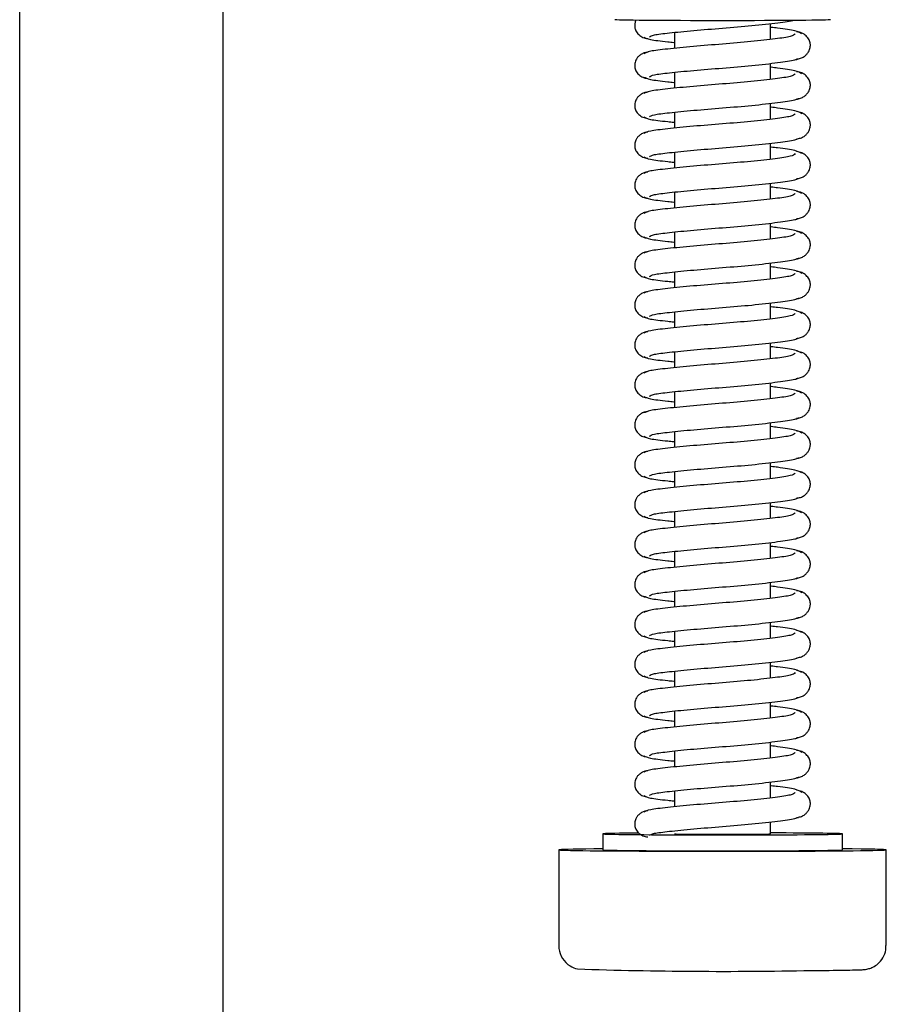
# Model space of a CAD drawing. Header units: centimetres. Extents: x 0 to 55409, y -2708 to 14680.
# Tile 127 of 215: x 50115 to 50126, y 4884 to 4896. Entities that reach past the tile are written whole.
import ezdxf

# ---------------------------------------------------------------- set-up
doc = ezdxf.new("R2010")
doc.units = ezdxf.units.CM
doc.header["$LTSCALE"] = 0.01
doc.layers.add('A-konstrukcja', color=7, linetype='Continuous')

# ---------------------------------------------------------------- blocks, each defined once
blk = doc.blocks.new('A$7E8814B27261F1')
at = {"color": 7, "linetype": 'Continuous'}
for p, q in [((4186.6, 4450), (711.34, 4450)), ((711.34, 4424.5), (4186.6, 4424.5)), ((3712.35, 4382.5), (3700.35, 4382.5)), ((3714.35, 4377), (3712.35, 4377)), ((3719.73, 4368), (3717.73, 4368)), ((3724.73, 4368), (3722.73, 4368)), ((3729.73, 4368), (3727.73, 4368)), ((3734.73, 4368), (3732.73, 4368)), ((3739.73, 4368), (3737.73, 4368)), ((3744.73, 4368), (3742.73, 4368)), ((3749.73, 4368), (3747.73, 4368)), ((3754.73, 4368), (3752.73, 4368)), ((3759.73, 4368), (3757.73, 4368)), ((3764.73, 4368), (3762.73, 4368)), ((3769.73, 4368), (3767.73, 4368)), ((3774.73, 4368), (3772.73, 4368)), ((3779.73, 4368), (3777.73, 4368)), ((3784.73, 4368), (3782.73, 4368)), ((3789.73, 4368), (3787.73, 4368)), ((3794.73, 4368), (3792.73, 4368)), ((3799.73, 4368), (3797.73, 4368)), ((3804.73, 4368), (3802.73, 4368)), ((3809.73, 4368), (3807.73, 4368)), ((3814.73, 4368), (3812.73, 4368)), ((3714.35, 4356), (3715.85, 4356)), ((3718.85, 4356), (3720.85, 4356)), ((3723.85, 4356), (3725.85, 4356)), ((3728.85, 4356), (3730.84, 4356)), ((3733.85, 4356), (3735.84, 4356)), ((3738.85, 4356), (3740.84, 4356)), ((3743.85, 4356), (3745.84, 4356)), ((3748.85, 4356), (3750.84, 4356)), ((3753.85, 4356), (3755.84, 4356)), ((3758.85, 4356), (3760.84, 4356)), ((3763.85, 4356), (3765.84, 4356)), ((3768.85, 4356), (3770.84, 4356)), ((3773.85, 4356), (3775.84, 4356)), ((3778.85, 4356), (3780.84, 4356)), ((3783.85, 4356), (3785.84, 4356)), ((3788.85, 4356), (3790.84, 4356)), ((3793.85, 4356), (3795.84, 4356)), ((3798.85, 4356), (3800.84, 4356)), ((3803.85, 4356), (3805.84, 4356)), ((3808.85, 4356), (3810.84, 4356)), ((3813.85, 4356), (3815.84, 4356)), ((3712.35, 4347), (3714.35, 4347)), ((3700.35, 4341.5), (3712.35, 4341.5))]:
    blk.add_line(p, q, dxfattribs=at)
for centre, radius, start, end in [((3700.34, 4379.53), 2.97, 89.8249, 141.9108), ((3699.72, 4379.72), 2.33, 144.7758, 168.8937), ((3698.9, 4380.56), 1.2, 137.9956, 154.9926), ((4254.99, 4361.87), 557.86, 178.1197, 181.126)]:
    blk.add_arc(centre, radius, start, end, dxfattribs=at)
for centre, major_axis, start_param, end_param in [((3712.35, 4362), (0, -20.5), 2.39162, 6.283185), ((3714.35, 4362), (0, -15), 2.355855, 6.283185), ((3712.35, 4362), (0, -15), 3.141593, 6.283185), ((3816.35, 4362), (0, -13.5), 3.141593, 6.283185), ((3714.35, 4362), (0, 6), 0, 3.141593), ((3714.35, 4362), (0, -15), 0, 1.159279), ((3712.35, 4362), (0, -20.5), 0, 0.749973)]:
    blk.add_ellipse(centre, major_axis=major_axis, ratio=0.008727, start_param=start_param, end_param=end_param, dxfattribs=at)
for points, knots in [([(3717.24, 4371.34), (3717.22, 4371.52), (3717.18, 4371.82), (3716.96, 4372.25), (3716.69, 4372.57), (3716.31, 4372.85), (3715.85, 4373), (3715.4, 4373.01), (3714.91, 4372.87), (3714.43, 4372.52), (3714.06, 4371.98), (3714, 4371.57), (3713.96, 4371.34)], [0, 0, 0, 0, 0.083347, 0.163832, 0.239536, 0.309654, 0.433413, 0.542458, 0.654363, 0.770804, 0.888002, 1, 1, 1, 1]), ([(3722.24, 4371.34), (3722.22, 4371.52), (3722.18, 4371.82), (3721.96, 4372.25), (3721.69, 4372.57), (3721.31, 4372.85), (3720.85, 4373), (3720.4, 4373.01), (3719.91, 4372.87), (3719.43, 4372.52), (3719.06, 4371.98), (3719, 4371.57), (3718.96, 4371.34)], [0, 0, 0, 0, 0.083347, 0.163832, 0.239536, 0.309654, 0.433413, 0.542458, 0.654363, 0.770804, 0.888002, 1, 1, 1, 1]), ([(3727.24, 4371.34), (3727.22, 4371.52), (3727.18, 4371.82), (3726.96, 4372.25), (3726.69, 4372.57), (3726.31, 4372.85), (3725.85, 4373), (3725.4, 4373.01), (3724.91, 4372.87), (3724.43, 4372.52), (3724.06, 4371.98), (3724, 4371.57), (3723.96, 4371.34)], [0, 0, 0, 0, 0.083347, 0.163832, 0.239536, 0.309654, 0.433413, 0.542458, 0.654363, 0.770804, 0.888002, 1, 1, 1, 1]), ([(3732.24, 4371.34), (3732.22, 4371.52), (3732.18, 4371.82), (3731.96, 4372.25), (3731.69, 4372.57), (3731.31, 4372.85), (3730.85, 4373), (3730.4, 4373.01), (3729.91, 4372.87), (3729.43, 4372.52), (3729.06, 4371.98), (3729, 4371.57), (3728.96, 4371.34)], [0, 0, 0, 0, 0.083347, 0.163832, 0.239536, 0.309654, 0.433413, 0.542458, 0.654363, 0.770804, 0.888002, 1, 1, 1, 1]), ([(3737.24, 4371.34), (3737.22, 4371.52), (3737.18, 4371.82), (3736.96, 4372.25), (3736.69, 4372.57), (3736.31, 4372.85), (3735.85, 4373), (3735.4, 4373.01), (3734.91, 4372.87), (3734.43, 4372.52), (3734.06, 4371.98), (3734, 4371.57), (3733.96, 4371.34)], [0, 0, 0, 0, 0.083347, 0.163832, 0.239536, 0.309654, 0.433413, 0.542458, 0.654363, 0.770804, 0.888002, 1, 1, 1, 1]), ([(3742.24, 4371.34), (3742.22, 4371.52), (3742.18, 4371.82), (3741.96, 4372.25), (3741.69, 4372.57), (3741.31, 4372.85), (3740.85, 4373), (3740.4, 4373.01), (3739.91, 4372.87), (3739.43, 4372.52), (3739.06, 4371.98), (3739, 4371.57), (3738.96, 4371.34)], [0, 0, 0, 0, 0.083347, 0.163832, 0.239536, 0.309654, 0.433413, 0.542458, 0.654363, 0.770804, 0.888002, 1, 1, 1, 1]), ([(3747.24, 4371.34), (3747.22, 4371.52), (3747.18, 4371.82), (3746.96, 4372.25), (3746.69, 4372.57), (3746.31, 4372.85), (3745.85, 4373), (3745.4, 4373.01), (3744.91, 4372.87), (3744.43, 4372.52), (3744.06, 4371.98), (3744, 4371.57), (3743.96, 4371.34)], [0, 0, 0, 0, 0.083347, 0.163832, 0.239536, 0.309654, 0.433413, 0.542458, 0.654363, 0.770804, 0.888002, 1, 1, 1, 1]), ([(3752.24, 4371.34), (3752.22, 4371.52), (3752.18, 4371.82), (3751.96, 4372.25), (3751.69, 4372.57), (3751.31, 4372.85), (3750.85, 4373), (3750.4, 4373.01), (3749.9, 4372.87), (3749.43, 4372.52), (3749.06, 4371.98), (3749, 4371.57), (3748.96, 4371.34)], [0, 0, 0, 0, 0.083347, 0.163832, 0.239536, 0.309654, 0.433413, 0.542458, 0.654363, 0.770804, 0.888002, 1, 1, 1, 1]), ([(3757.24, 4371.34), (3757.22, 4371.52), (3757.18, 4371.82), (3756.96, 4372.25), (3756.69, 4372.57), (3756.31, 4372.85), (3755.85, 4373), (3755.4, 4373.01), (3754.9, 4372.87), (3754.43, 4372.52), (3754.06, 4371.98), (3754, 4371.57), (3753.96, 4371.34)], [0, 0, 0, 0, 0.083347, 0.163832, 0.239536, 0.309654, 0.433413, 0.542458, 0.654363, 0.770804, 0.888002, 1, 1, 1, 1]), ([(3762.24, 4371.34), (3762.22, 4371.52), (3762.18, 4371.82), (3761.96, 4372.25), (3761.69, 4372.57), (3761.31, 4372.85), (3760.85, 4373), (3760.4, 4373.01), (3759.9, 4372.87), (3759.43, 4372.52), (3759.06, 4371.98), (3759, 4371.57), (3758.96, 4371.34)], [0, 0, 0, 0, 0.083347, 0.163832, 0.239536, 0.309654, 0.433413, 0.542458, 0.654363, 0.770804, 0.888002, 1, 1, 1, 1]), ([(3767.24, 4371.34), (3767.22, 4371.52), (3767.18, 4371.82), (3766.96, 4372.25), (3766.69, 4372.57), (3766.31, 4372.85), (3765.85, 4373), (3765.4, 4373.01), (3764.9, 4372.87), (3764.43, 4372.52), (3764.06, 4371.98), (3764, 4371.57), (3763.96, 4371.34)], [0, 0, 0, 0, 0.083347, 0.163832, 0.239536, 0.309654, 0.433413, 0.542458, 0.654363, 0.770804, 0.888002, 1, 1, 1, 1]), ([(3772.24, 4371.34), (3772.22, 4371.52), (3772.18, 4371.82), (3771.96, 4372.25), (3771.69, 4372.57), (3771.31, 4372.85), (3770.85, 4373), (3770.4, 4373.01), (3769.9, 4372.87), (3769.43, 4372.52), (3769.06, 4371.98), (3769, 4371.57), (3768.96, 4371.34)], [0, 0, 0, 0, 0.083347, 0.163832, 0.239536, 0.309654, 0.433413, 0.542458, 0.654363, 0.770804, 0.888002, 1, 1, 1, 1]), ([(3777.24, 4371.34), (3777.22, 4371.52), (3777.18, 4371.82), (3776.96, 4372.25), (3776.69, 4372.57), (3776.31, 4372.85), (3775.85, 4373), (3775.4, 4373.01), (3774.9, 4372.87), (3774.43, 4372.52), (3774.06, 4371.98), (3774, 4371.57), (3773.96, 4371.34)], [0, 0, 0, 0, 0.083347, 0.163832, 0.239536, 0.309654, 0.433413, 0.542458, 0.654363, 0.770804, 0.888002, 1, 1, 1, 1]), ([(3782.24, 4371.34), (3782.22, 4371.52), (3782.18, 4371.82), (3781.96, 4372.25), (3781.69, 4372.57), (3781.31, 4372.85), (3780.85, 4373), (3780.4, 4373.01), (3779.9, 4372.87), (3779.43, 4372.52), (3779.06, 4371.98), (3779, 4371.57), (3778.96, 4371.34)], [0, 0, 0, 0, 0.083347, 0.163832, 0.239536, 0.309654, 0.433413, 0.542458, 0.654363, 0.770804, 0.888002, 1, 1, 1, 1]), ([(3787.24, 4371.34), (3787.22, 4371.52), (3787.18, 4371.82), (3786.96, 4372.25), (3786.69, 4372.57), (3786.31, 4372.85), (3785.85, 4373), (3785.4, 4373.01), (3784.9, 4372.87), (3784.43, 4372.52), (3784.06, 4371.98), (3784, 4371.57), (3783.96, 4371.34)], [0, 0, 0, 0, 0.083347, 0.163832, 0.239536, 0.309654, 0.433413, 0.542458, 0.654363, 0.770804, 0.888002, 1, 1, 1, 1]), ([(3792.24, 4371.34), (3792.22, 4371.52), (3792.18, 4371.82), (3791.96, 4372.25), (3791.69, 4372.57), (3791.31, 4372.85), (3790.85, 4373), (3790.4, 4373.01), (3789.9, 4372.87), (3789.43, 4372.52), (3789.06, 4371.98), (3789, 4371.57), (3788.96, 4371.34)], [0, 0, 0, 0, 0.083347, 0.163832, 0.239536, 0.309654, 0.433413, 0.542458, 0.654363, 0.770804, 0.888002, 1, 1, 1, 1]), ([(3797.24, 4371.34), (3797.22, 4371.52), (3797.18, 4371.82), (3796.96, 4372.25), (3796.69, 4372.57), (3796.31, 4372.85), (3795.85, 4373), (3795.4, 4373.01), (3794.9, 4372.87), (3794.43, 4372.52), (3794.06, 4371.98), (3794, 4371.57), (3793.96, 4371.34)], [0, 0, 0, 0, 0.083347, 0.163832, 0.239536, 0.309654, 0.433413, 0.542458, 0.654363, 0.770804, 0.888002, 1, 1, 1, 1]), ([(3802.24, 4371.34), (3802.22, 4371.52), (3802.18, 4371.82), (3801.96, 4372.25), (3801.69, 4372.57), (3801.31, 4372.85), (3800.85, 4373), (3800.4, 4373.01), (3799.9, 4372.87), (3799.43, 4372.52), (3799.06, 4371.98), (3799, 4371.57), (3798.96, 4371.34)], [0, 0, 0, 0, 0.083347, 0.163832, 0.239536, 0.309654, 0.433413, 0.542458, 0.654363, 0.770804, 0.888002, 1, 1, 1, 1]), ([(3807.24, 4371.34), (3807.22, 4371.52), (3807.18, 4371.82), (3806.96, 4372.25), (3806.69, 4372.57), (3806.31, 4372.85), (3805.85, 4373), (3805.4, 4373.01), (3804.9, 4372.87), (3804.43, 4372.52), (3804.06, 4371.98), (3803.99, 4371.57), (3803.96, 4371.34)], [0, 0, 0, 0, 0.083347, 0.163832, 0.239536, 0.309654, 0.433413, 0.542458, 0.654363, 0.770804, 0.888002, 1, 1, 1, 1]), ([(3812.24, 4371.34), (3812.22, 4371.52), (3812.18, 4371.82), (3811.96, 4372.25), (3811.69, 4372.57), (3811.31, 4372.85), (3810.85, 4373), (3810.4, 4373.01), (3809.9, 4372.87), (3809.43, 4372.52), (3809.06, 4371.98), (3808.99, 4371.57), (3808.96, 4371.34)], [0, 0, 0, 0, 0.083347, 0.163832, 0.239536, 0.309654, 0.433413, 0.542458, 0.654363, 0.770804, 0.888002, 1, 1, 1, 1]), ([(3816.28, 4372.83), (3816.13, 4372.91), (3815.82, 4373), (3815.4, 4373.01), (3814.9, 4372.87), (3814.43, 4372.52), (3814.06, 4371.98), (3813.99, 4371.57), (3813.96, 4371.34)], [0.3315595, 0.3315595, 0.3315595, 0.3315595, 0.4334128, 0.5424579, 0.654363, 0.7708036, 0.8880018, 1, 1, 1, 1]), ([(3719.54, 4352.92), (3719.42, 4353.02), (3719.21, 4353.25), (3718.92, 4355.3), (3718.57, 4358.32), (3718.27, 4362.01), (3717.97, 4365.77), (3717.64, 4368.98), (3717.37, 4371.3), (3717.18, 4371.67), (3717.06, 4371.84)], [0, 0, 0, 0, 0.121791, 0.240967, 0.366377, 0.489817, 0.61453, 0.74385, 0.869259, 1, 1, 1, 1]), ([(3719.14, 4371.84), (3719.03, 4371.67), (3718.84, 4371.31), (3718.63, 4369.58), (3718.5, 4368.36), (3718.48, 4368.09)], [0, 0, 0, 0, 0.2559837, 0.5017023, 0.5678083, 0.5678083, 0.5678083, 0.5678083]), ([(3724.54, 4352.92), (3724.42, 4353.02), (3724.21, 4353.25), (3723.92, 4355.3), (3723.57, 4358.32), (3723.27, 4362.01), (3722.97, 4365.77), (3722.64, 4368.98), (3722.37, 4371.3), (3722.18, 4371.67), (3722.06, 4371.84)], [0, 0, 0, 0, 0.121791, 0.240967, 0.366377, 0.489817, 0.61453, 0.74385, 0.869259, 1, 1, 1, 1]), ([(3724.14, 4371.84), (3724.03, 4371.67), (3723.83, 4371.31), (3723.63, 4369.58), (3723.5, 4368.36), (3723.48, 4368.09)], [0, 0, 0, 0, 0.2559837, 0.5017023, 0.5678083, 0.5678083, 0.5678083, 0.5678083]), ([(3729.54, 4352.92), (3729.42, 4353.02), (3729.21, 4353.25), (3728.92, 4355.3), (3728.57, 4358.32), (3728.27, 4362.01), (3727.97, 4365.77), (3727.64, 4368.98), (3727.37, 4371.3), (3727.18, 4371.67), (3727.06, 4371.84)], [0, 0, 0, 0, 0.121791, 0.240967, 0.366377, 0.489817, 0.61453, 0.74385, 0.869259, 1, 1, 1, 1]), ([(3729.14, 4371.84), (3729.03, 4371.67), (3728.83, 4371.31), (3728.63, 4369.58), (3728.5, 4368.36), (3728.48, 4368.09)], [0, 0, 0, 0, 0.2559837, 0.5017023, 0.5678083, 0.5678083, 0.5678083, 0.5678083]), ([(3734.54, 4352.92), (3734.42, 4353.02), (3734.21, 4353.25), (3733.92, 4355.3), (3733.57, 4358.32), (3733.27, 4362.01), (3732.97, 4365.77), (3732.64, 4368.98), (3732.37, 4371.3), (3732.18, 4371.67), (3732.06, 4371.84)], [0, 0, 0, 0, 0.121791, 0.240967, 0.366377, 0.489817, 0.61453, 0.74385, 0.869259, 1, 1, 1, 1]), ([(3734.14, 4371.84), (3734.03, 4371.67), (3733.83, 4371.31), (3733.63, 4369.58), (3733.5, 4368.36), (3733.48, 4368.09)], [0, 0, 0, 0, 0.2559837, 0.5017023, 0.5678083, 0.5678083, 0.5678083, 0.5678083]), ([(3739.54, 4352.92), (3739.42, 4353.02), (3739.21, 4353.25), (3738.92, 4355.3), (3738.57, 4358.32), (3738.27, 4362.01), (3737.97, 4365.77), (3737.64, 4368.98), (3737.37, 4371.3), (3737.18, 4371.67), (3737.06, 4371.84)], [0, 0, 0, 0, 0.121791, 0.240967, 0.366377, 0.489817, 0.61453, 0.74385, 0.869259, 1, 1, 1, 1]), ([(3739.14, 4371.84), (3739.03, 4371.67), (3738.83, 4371.31), (3738.63, 4369.58), (3738.5, 4368.36), (3738.48, 4368.09)], [0, 0, 0, 0, 0.2559837, 0.5017023, 0.5678083, 0.5678083, 0.5678083, 0.5678083]), ([(3744.54, 4352.92), (3744.42, 4353.02), (3744.21, 4353.25), (3743.92, 4355.3), (3743.57, 4358.32), (3743.27, 4362.01), (3742.97, 4365.77), (3742.64, 4368.98), (3742.37, 4371.3), (3742.17, 4371.67), (3742.06, 4371.84)], [0, 0, 0, 0, 0.121791, 0.240967, 0.366377, 0.489817, 0.61453, 0.74385, 0.869259, 1, 1, 1, 1]), ([(3744.14, 4371.84), (3744.03, 4371.67), (3743.83, 4371.31), (3743.63, 4369.58), (3743.5, 4368.36), (3743.47, 4368.09)], [0, 0, 0, 0, 0.2559837, 0.5017023, 0.5678083, 0.5678083, 0.5678083, 0.5678083]), ([(3749.54, 4352.92), (3749.42, 4353.02), (3749.21, 4353.25), (3748.92, 4355.3), (3748.57, 4358.32), (3748.27, 4362.01), (3747.97, 4365.77), (3747.64, 4368.98), (3747.37, 4371.3), (3747.17, 4371.67), (3747.06, 4371.84)], [0, 0, 0, 0, 0.121791, 0.240967, 0.366377, 0.489817, 0.61453, 0.74385, 0.869259, 1, 1, 1, 1]), ([(3749.14, 4371.84), (3749.03, 4371.67), (3748.83, 4371.31), (3748.63, 4369.58), (3748.5, 4368.36), (3748.47, 4368.09)], [0, 0, 0, 0, 0.2559837, 0.5017023, 0.5678083, 0.5678083, 0.5678083, 0.5678083]), ([(3754.54, 4352.92), (3754.42, 4353.02), (3754.21, 4353.25), (3753.92, 4355.3), (3753.57, 4358.32), (3753.27, 4362.01), (3752.97, 4365.77), (3752.64, 4368.98), (3752.37, 4371.3), (3752.17, 4371.67), (3752.06, 4371.84)], [0, 0, 0, 0, 0.121791, 0.240967, 0.366377, 0.489817, 0.61453, 0.74385, 0.869259, 1, 1, 1, 1]), ([(3754.14, 4371.84), (3754.03, 4371.67), (3753.83, 4371.31), (3753.63, 4369.58), (3753.5, 4368.36), (3753.47, 4368.09)], [0, 0, 0, 0, 0.2559837, 0.5017023, 0.5678083, 0.5678083, 0.5678083, 0.5678083]), ([(3759.54, 4352.92), (3759.42, 4353.02), (3759.21, 4353.25), (3758.92, 4355.3), (3758.57, 4358.32), (3758.27, 4362.01), (3757.97, 4365.77), (3757.64, 4368.98), (3757.37, 4371.3), (3757.17, 4371.67), (3757.06, 4371.84)], [0, 0, 0, 0, 0.121791, 0.240967, 0.366377, 0.489817, 0.61453, 0.74385, 0.869259, 1, 1, 1, 1]), ([(3759.14, 4371.84), (3759.03, 4371.67), (3758.83, 4371.31), (3758.63, 4369.58), (3758.5, 4368.36), (3758.47, 4368.09)], [0, 0, 0, 0, 0.2559837, 0.5017023, 0.5678083, 0.5678083, 0.5678083, 0.5678083]), ([(3764.54, 4352.92), (3764.42, 4353.02), (3764.21, 4353.25), (3763.91, 4355.3), (3763.57, 4358.32), (3763.27, 4362.01), (3762.97, 4365.77), (3762.64, 4368.98), (3762.37, 4371.3), (3762.17, 4371.67), (3762.06, 4371.84)], [0, 0, 0, 0, 0.121791, 0.240967, 0.366377, 0.489817, 0.61453, 0.74385, 0.869259, 1, 1, 1, 1]), ([(3764.14, 4371.84), (3764.03, 4371.67), (3763.83, 4371.31), (3763.63, 4369.58), (3763.5, 4368.36), (3763.47, 4368.09)], [0, 0, 0, 0, 0.2559837, 0.5017023, 0.5678083, 0.5678083, 0.5678083, 0.5678083]), ([(3769.54, 4352.92), (3769.42, 4353.02), (3769.21, 4353.25), (3768.91, 4355.3), (3768.57, 4358.32), (3768.27, 4362.01), (3767.97, 4365.77), (3767.64, 4368.98), (3767.37, 4371.3), (3767.17, 4371.67), (3767.06, 4371.84)], [0, 0, 0, 0, 0.121791, 0.240967, 0.366377, 0.489817, 0.61453, 0.74385, 0.869259, 1, 1, 1, 1]), ([(3769.14, 4371.84), (3769.03, 4371.67), (3768.83, 4371.31), (3768.63, 4369.58), (3768.5, 4368.36), (3768.47, 4368.09)], [0, 0, 0, 0, 0.2559837, 0.5017023, 0.5678083, 0.5678083, 0.5678083, 0.5678083]), ([(3774.54, 4352.92), (3774.42, 4353.02), (3774.21, 4353.25), (3773.91, 4355.3), (3773.57, 4358.32), (3773.27, 4362.01), (3772.97, 4365.77), (3772.64, 4368.98), (3772.37, 4371.3), (3772.17, 4371.67), (3772.06, 4371.84)], [0, 0, 0, 0, 0.121791, 0.240967, 0.366377, 0.489817, 0.61453, 0.74385, 0.869259, 1, 1, 1, 1]), ([(3774.14, 4371.84), (3774.03, 4371.67), (3773.83, 4371.31), (3773.63, 4369.58), (3773.5, 4368.36), (3773.47, 4368.09)], [0, 0, 0, 0, 0.2559837, 0.5017023, 0.5678083, 0.5678083, 0.5678083, 0.5678083]), ([(3779.54, 4352.92), (3779.42, 4353.02), (3779.21, 4353.25), (3778.91, 4355.3), (3778.57, 4358.32), (3778.27, 4362.01), (3777.97, 4365.77), (3777.64, 4368.98), (3777.37, 4371.3), (3777.17, 4371.67), (3777.06, 4371.84)], [0, 0, 0, 0, 0.121791, 0.240967, 0.366377, 0.489817, 0.61453, 0.74385, 0.869259, 1, 1, 1, 1]), ([(3779.14, 4371.84), (3779.03, 4371.67), (3778.83, 4371.31), (3778.63, 4369.58), (3778.5, 4368.36), (3778.47, 4368.09)], [0, 0, 0, 0, 0.2559837, 0.5017023, 0.5678083, 0.5678083, 0.5678083, 0.5678083]), ([(3784.54, 4352.92), (3784.42, 4353.02), (3784.21, 4353.25), (3783.91, 4355.3), (3783.57, 4358.32), (3783.26, 4362.01), (3782.97, 4365.77), (3782.64, 4368.98), (3782.37, 4371.3), (3782.17, 4371.67), (3782.06, 4371.84)], [0, 0, 0, 0, 0.121791, 0.240967, 0.366377, 0.489817, 0.61453, 0.74385, 0.869259, 1, 1, 1, 1]), ([(3784.14, 4371.84), (3784.03, 4371.67), (3783.83, 4371.31), (3783.63, 4369.58), (3783.5, 4368.36), (3783.47, 4368.09)], [0, 0, 0, 0, 0.2559837, 0.5017023, 0.5678083, 0.5678083, 0.5678083, 0.5678083]), ([(3789.54, 4352.92), (3789.42, 4353.02), (3789.21, 4353.25), (3788.91, 4355.3), (3788.57, 4358.32), (3788.26, 4362.01), (3787.97, 4365.77), (3787.64, 4368.98), (3787.37, 4371.3), (3787.17, 4371.67), (3787.06, 4371.84)], [0, 0, 0, 0, 0.121791, 0.240967, 0.366377, 0.489817, 0.61453, 0.74385, 0.869259, 1, 1, 1, 1]), ([(3789.14, 4371.84), (3789.03, 4371.67), (3788.83, 4371.31), (3788.63, 4369.58), (3788.5, 4368.36), (3788.47, 4368.09)], [0, 0, 0, 0, 0.2559837, 0.5017023, 0.5678083, 0.5678083, 0.5678083, 0.5678083]), ([(3794.54, 4352.92), (3794.42, 4353.02), (3794.21, 4353.25), (3793.91, 4355.3), (3793.57, 4358.32), (3793.26, 4362.01), (3792.97, 4365.77), (3792.64, 4368.98), (3792.37, 4371.3), (3792.17, 4371.67), (3792.06, 4371.84)], [0, 0, 0, 0, 0.121791, 0.240967, 0.366377, 0.489817, 0.61453, 0.74385, 0.869259, 1, 1, 1, 1]), ([(3794.14, 4371.84), (3794.03, 4371.67), (3793.83, 4371.31), (3793.63, 4369.58), (3793.5, 4368.36), (3793.47, 4368.09)], [0, 0, 0, 0, 0.2559837, 0.5017023, 0.5678083, 0.5678083, 0.5678083, 0.5678083]), ([(3799.54, 4352.92), (3799.42, 4353.02), (3799.21, 4353.25), (3798.91, 4355.3), (3798.57, 4358.32), (3798.26, 4362.01), (3797.97, 4365.77), (3797.64, 4368.98), (3797.37, 4371.3), (3797.17, 4371.67), (3797.06, 4371.84)], [0, 0, 0, 0, 0.121791, 0.240967, 0.366377, 0.489817, 0.61453, 0.74385, 0.869259, 1, 1, 1, 1]), ([(3799.14, 4371.84), (3799.03, 4371.67), (3798.83, 4371.31), (3798.63, 4369.58), (3798.5, 4368.36), (3798.47, 4368.09)], [0, 0, 0, 0, 0.2559837, 0.5017023, 0.5678083, 0.5678083, 0.5678083, 0.5678083]), ([(3804.54, 4352.92), (3804.42, 4353.02), (3804.21, 4353.25), (3803.91, 4355.3), (3803.57, 4358.32), (3803.26, 4362.01), (3802.97, 4365.77), (3802.64, 4368.98), (3802.37, 4371.3), (3802.17, 4371.67), (3802.06, 4371.84)], [0, 0, 0, 0, 0.121791, 0.240967, 0.366377, 0.489817, 0.61453, 0.74385, 0.869259, 1, 1, 1, 1]), ([(3804.14, 4371.84), (3804.03, 4371.67), (3803.83, 4371.31), (3803.63, 4369.58), (3803.5, 4368.36), (3803.47, 4368.09)], [0, 0, 0, 0, 0.2559837, 0.5017023, 0.5678083, 0.5678083, 0.5678083, 0.5678083]), ([(3809.54, 4352.92), (3809.42, 4353.02), (3809.21, 4353.25), (3808.91, 4355.3), (3808.57, 4358.32), (3808.26, 4362.01), (3807.97, 4365.77), (3807.64, 4368.98), (3807.37, 4371.3), (3807.17, 4371.67), (3807.06, 4371.84)], [0, 0, 0, 0, 0.121791, 0.240967, 0.366377, 0.489817, 0.61453, 0.74385, 0.869259, 1, 1, 1, 1]), ([(3809.14, 4371.84), (3809.03, 4371.67), (3808.83, 4371.31), (3808.63, 4369.58), (3808.5, 4368.36), (3808.47, 4368.09)], [0, 0, 0, 0, 0.2559837, 0.5017023, 0.5678083, 0.5678083, 0.5678083, 0.5678083]), ([(3814.54, 4352.92), (3814.42, 4353.02), (3814.21, 4353.25), (3813.91, 4355.3), (3813.57, 4358.32), (3813.26, 4362.01), (3812.97, 4365.77), (3812.64, 4368.98), (3812.37, 4371.3), (3812.17, 4371.67), (3812.06, 4371.84)], [0, 0, 0, 0, 0.121791, 0.240967, 0.366377, 0.489817, 0.61453, 0.74385, 0.869259, 1, 1, 1, 1]), ([(3814.14, 4371.84), (3814.03, 4371.67), (3813.83, 4371.31), (3813.63, 4369.58), (3813.5, 4368.36), (3813.47, 4368.09)], [0, 0, 0, 0, 0.2559837, 0.5017023, 0.5678083, 0.5678083, 0.5678083, 0.5678083]), ([(3714.15, 4371.14), (3714.25, 4371.05), (3714.42, 4370.8), (3714.66, 4368.75), (3714.98, 4365.71), (3715.27, 4361.99), (3715.58, 4358.2), (3715.95, 4354.97), (3716.21, 4353.12), (3716.37, 4352.62), (3716.42, 4352.5)], [0.0018545, 0.0018545, 0.0018545, 0.0018545, 0.1218156, 0.2410193, 0.3664581, 0.489919, 0.6146396, 0.7439488, 0.8693234, 0.9192158, 0.9192158, 0.9192158, 0.9192158]), ([(3719.15, 4371.14), (3719.25, 4371.05), (3719.42, 4370.8), (3719.66, 4368.75), (3719.98, 4365.71), (3720.27, 4361.99), (3720.58, 4358.2), (3720.95, 4354.97), (3721.21, 4353.12), (3721.37, 4352.62), (3721.42, 4352.5)], [0.0018545, 0.0018545, 0.0018545, 0.0018545, 0.1218156, 0.2410193, 0.3664581, 0.489919, 0.6146396, 0.7439488, 0.8693234, 0.9192158, 0.9192158, 0.9192158, 0.9192158]), ([(3724.15, 4371.14), (3724.25, 4371.05), (3724.42, 4370.8), (3724.66, 4368.75), (3724.98, 4365.71), (3725.27, 4361.99), (3725.58, 4358.2), (3725.95, 4354.97), (3726.21, 4353.12), (3726.37, 4352.62), (3726.42, 4352.5)], [0.0018545, 0.0018545, 0.0018545, 0.0018545, 0.1218156, 0.2410193, 0.3664581, 0.489919, 0.6146396, 0.7439488, 0.8693234, 0.9192158, 0.9192158, 0.9192158, 0.9192158]), ([(3729.15, 4371.14), (3729.25, 4371.05), (3729.42, 4370.8), (3729.66, 4368.75), (3729.98, 4365.71), (3730.27, 4361.99), (3730.58, 4358.2), (3730.95, 4354.97), (3731.21, 4353.12), (3731.37, 4352.62), (3731.42, 4352.5)], [0.0018545, 0.0018545, 0.0018545, 0.0018545, 0.1218156, 0.2410193, 0.3664581, 0.489919, 0.6146396, 0.7439488, 0.8693234, 0.9192158, 0.9192158, 0.9192158, 0.9192158]), ([(3734.15, 4371.14), (3734.25, 4371.05), (3734.42, 4370.8), (3734.66, 4368.75), (3734.97, 4365.71), (3735.27, 4361.99), (3735.58, 4358.2), (3735.95, 4354.97), (3736.21, 4353.12), (3736.37, 4352.62), (3736.42, 4352.5)], [0.0018545, 0.0018545, 0.0018545, 0.0018545, 0.1218156, 0.2410193, 0.3664581, 0.489919, 0.6146396, 0.7439488, 0.8693234, 0.9192158, 0.9192158, 0.9192158, 0.9192158]), ([(3739.15, 4371.14), (3739.25, 4371.05), (3739.42, 4370.8), (3739.66, 4368.75), (3739.97, 4365.71), (3740.27, 4361.99), (3740.58, 4358.2), (3740.95, 4354.97), (3741.21, 4353.12), (3741.37, 4352.62), (3741.42, 4352.5)], [0.0018545, 0.0018545, 0.0018545, 0.0018545, 0.1218156, 0.2410193, 0.3664581, 0.489919, 0.6146396, 0.7439488, 0.8693234, 0.9192158, 0.9192158, 0.9192158, 0.9192158]), ([(3744.15, 4371.14), (3744.24, 4371.05), (3744.42, 4370.8), (3744.66, 4368.75), (3744.97, 4365.71), (3745.27, 4361.99), (3745.58, 4358.2), (3745.95, 4354.97), (3746.21, 4353.12), (3746.37, 4352.62), (3746.42, 4352.5)], [0.0018545, 0.0018545, 0.0018545, 0.0018545, 0.1218156, 0.2410193, 0.3664581, 0.489919, 0.6146396, 0.7439488, 0.8693234, 0.9192158, 0.9192158, 0.9192158, 0.9192158]), ([(3749.15, 4371.14), (3749.24, 4371.05), (3749.42, 4370.8), (3749.66, 4368.75), (3749.97, 4365.71), (3750.27, 4361.99), (3750.58, 4358.2), (3750.95, 4354.97), (3751.21, 4353.12), (3751.37, 4352.62), (3751.42, 4352.5)], [0.0018545, 0.0018545, 0.0018545, 0.0018545, 0.1218156, 0.2410193, 0.3664581, 0.489919, 0.6146396, 0.7439488, 0.8693234, 0.9192158, 0.9192158, 0.9192158, 0.9192158]), ([(3754.15, 4371.14), (3754.24, 4371.05), (3754.42, 4370.8), (3754.66, 4368.75), (3754.97, 4365.71), (3755.27, 4361.99), (3755.58, 4358.2), (3755.95, 4354.97), (3756.21, 4353.12), (3756.37, 4352.62), (3756.42, 4352.5)], [0.0018545, 0.0018545, 0.0018545, 0.0018545, 0.1218156, 0.2410193, 0.3664581, 0.489919, 0.6146396, 0.7439488, 0.8693234, 0.9192158, 0.9192158, 0.9192158, 0.9192158]), ([(3759.15, 4371.14), (3759.24, 4371.05), (3759.42, 4370.8), (3759.66, 4368.75), (3759.97, 4365.71), (3760.27, 4361.99), (3760.58, 4358.2), (3760.95, 4354.97), (3761.21, 4353.12), (3761.37, 4352.62), (3761.42, 4352.5)], [0.0018545, 0.0018545, 0.0018545, 0.0018545, 0.1218156, 0.2410193, 0.3664581, 0.489919, 0.6146396, 0.7439488, 0.8693234, 0.9192158, 0.9192158, 0.9192158, 0.9192158]), ([(3764.15, 4371.14), (3764.24, 4371.05), (3764.42, 4370.8), (3764.66, 4368.75), (3764.97, 4365.71), (3765.27, 4361.99), (3765.58, 4358.2), (3765.95, 4354.97), (3766.21, 4353.12), (3766.37, 4352.62), (3766.42, 4352.5)], [0.0018545, 0.0018545, 0.0018545, 0.0018545, 0.1218156, 0.2410193, 0.3664581, 0.489919, 0.6146396, 0.7439488, 0.8693234, 0.9192158, 0.9192158, 0.9192158, 0.9192158]), ([(3769.15, 4371.14), (3769.24, 4371.05), (3769.42, 4370.8), (3769.66, 4368.75), (3769.97, 4365.71), (3770.27, 4361.99), (3770.58, 4358.2), (3770.95, 4354.97), (3771.21, 4353.12), (3771.37, 4352.62), (3771.42, 4352.5)], [0.0018545, 0.0018545, 0.0018545, 0.0018545, 0.1218156, 0.2410193, 0.3664581, 0.489919, 0.6146396, 0.7439488, 0.8693234, 0.9192158, 0.9192158, 0.9192158, 0.9192158]), ([(3774.15, 4371.14), (3774.24, 4371.05), (3774.42, 4370.8), (3774.66, 4368.75), (3774.97, 4365.71), (3775.27, 4361.99), (3775.58, 4358.2), (3775.95, 4354.97), (3776.21, 4353.12), (3776.37, 4352.62), (3776.42, 4352.5)], [0.0018545, 0.0018545, 0.0018545, 0.0018545, 0.1218156, 0.2410193, 0.3664581, 0.489919, 0.6146396, 0.7439488, 0.8693234, 0.9192158, 0.9192158, 0.9192158, 0.9192158]), ([(3779.15, 4371.14), (3779.24, 4371.05), (3779.42, 4370.8), (3779.66, 4368.75), (3779.97, 4365.71), (3780.27, 4361.99), (3780.58, 4358.2), (3780.95, 4354.97), (3781.21, 4353.12), (3781.37, 4352.62), (3781.42, 4352.5)], [0.0018545, 0.0018545, 0.0018545, 0.0018545, 0.1218156, 0.2410193, 0.3664581, 0.489919, 0.6146396, 0.7439488, 0.8693234, 0.9192158, 0.9192158, 0.9192158, 0.9192158]), ([(3784.15, 4371.14), (3784.24, 4371.05), (3784.42, 4370.8), (3784.66, 4368.75), (3784.97, 4365.71), (3785.27, 4361.99), (3785.58, 4358.2), (3785.95, 4354.97), (3786.21, 4353.12), (3786.37, 4352.62), (3786.42, 4352.5)], [0.0018545, 0.0018545, 0.0018545, 0.0018545, 0.1218156, 0.2410193, 0.3664581, 0.489919, 0.6146396, 0.7439488, 0.8693234, 0.9192158, 0.9192158, 0.9192158, 0.9192158]), ([(3789.15, 4371.14), (3789.24, 4371.05), (3789.42, 4370.8), (3789.66, 4368.75), (3789.97, 4365.71), (3790.27, 4361.99), (3790.58, 4358.2), (3790.95, 4354.97), (3791.21, 4353.12), (3791.37, 4352.62), (3791.42, 4352.5)], [0.0018545, 0.0018545, 0.0018545, 0.0018545, 0.1218156, 0.2410193, 0.3664581, 0.489919, 0.6146396, 0.7439488, 0.8693234, 0.9192158, 0.9192158, 0.9192158, 0.9192158]), ([(3794.15, 4371.14), (3794.24, 4371.05), (3794.42, 4370.8), (3794.66, 4368.75), (3794.97, 4365.71), (3795.27, 4361.99), (3795.58, 4358.2), (3795.95, 4354.97), (3796.21, 4353.12), (3796.37, 4352.62), (3796.42, 4352.5)], [0.0018545, 0.0018545, 0.0018545, 0.0018545, 0.1218156, 0.2410193, 0.3664581, 0.489919, 0.6146396, 0.7439488, 0.8693234, 0.9192158, 0.9192158, 0.9192158, 0.9192158]), ([(3799.15, 4371.14), (3799.24, 4371.05), (3799.42, 4370.8), (3799.66, 4368.75), (3799.97, 4365.71), (3800.27, 4361.99), (3800.58, 4358.2), (3800.95, 4354.97), (3801.21, 4353.12), (3801.37, 4352.62), (3801.42, 4352.5)], [0.0018545, 0.0018545, 0.0018545, 0.0018545, 0.1218156, 0.2410193, 0.3664581, 0.489919, 0.6146396, 0.7439488, 0.8693234, 0.9192158, 0.9192158, 0.9192158, 0.9192158]), ([(3804.15, 4371.14), (3804.24, 4371.05), (3804.42, 4370.8), (3804.66, 4368.75), (3804.97, 4365.71), (3805.27, 4361.99), (3805.58, 4358.2), (3805.95, 4354.97), (3806.21, 4353.12), (3806.37, 4352.62), (3806.42, 4352.5)], [0.0018545, 0.0018545, 0.0018545, 0.0018545, 0.1218156, 0.2410193, 0.3664581, 0.489919, 0.6146396, 0.7439488, 0.8693234, 0.9192158, 0.9192158, 0.9192158, 0.9192158]), ([(3809.15, 4371.14), (3809.24, 4371.05), (3809.42, 4370.8), (3809.66, 4368.75), (3809.97, 4365.71), (3810.26, 4361.99), (3810.58, 4358.2), (3810.95, 4354.97), (3811.21, 4353.12), (3811.37, 4352.62), (3811.42, 4352.5)], [0.0018545, 0.0018545, 0.0018545, 0.0018545, 0.1218156, 0.2410193, 0.3664581, 0.489919, 0.6146396, 0.7439488, 0.8693234, 0.9192158, 0.9192158, 0.9192158, 0.9192158]), ([(3814.15, 4371.14), (3814.24, 4371.05), (3814.42, 4370.8), (3814.66, 4368.75), (3814.97, 4365.71), (3815.26, 4361.99), (3815.58, 4358.2), (3815.94, 4355.01), (3816.16, 4353.48), (3816.26, 4353.01)], [0.0018545, 0.0018545, 0.0018545, 0.0018545, 0.1218156, 0.2410193, 0.3664581, 0.489919, 0.6146396, 0.7439488, 0.8643558, 0.8643558, 0.8643558, 0.8643558]), ([(3719.55, 4352.09), (3719.69, 4352.27), (3719.93, 4352.64), (3720.18, 4354.39), (3720.33, 4355.63), (3720.36, 4355.9)], [0, 0, 0, 0, 0.2563265, 0.5021661, 0.5705083, 0.5705083, 0.5705083, 0.5705083]), ([(3724.55, 4352.09), (3724.68, 4352.27), (3724.93, 4352.64), (3725.18, 4354.39), (3725.33, 4355.63), (3725.36, 4355.9)], [0, 0, 0, 0, 0.2563265, 0.5021661, 0.5705083, 0.5705083, 0.5705083, 0.5705083]), ([(3729.55, 4352.09), (3729.68, 4352.27), (3729.93, 4352.64), (3730.18, 4354.39), (3730.33, 4355.63), (3730.36, 4355.9)], [0, 0, 0, 0, 0.2563265, 0.5021661, 0.5705083, 0.5705083, 0.5705083, 0.5705083]), ([(3734.55, 4352.09), (3734.68, 4352.27), (3734.93, 4352.64), (3735.18, 4354.39), (3735.33, 4355.63), (3735.36, 4355.9)], [0, 0, 0, 0, 0.2563265, 0.5021661, 0.5705083, 0.5705083, 0.5705083, 0.5705083]), ([(3739.55, 4352.09), (3739.68, 4352.27), (3739.93, 4352.64), (3740.18, 4354.39), (3740.33, 4355.63), (3740.36, 4355.9)], [0, 0, 0, 0, 0.2563265, 0.5021661, 0.5705083, 0.5705083, 0.5705083, 0.5705083]), ([(3744.55, 4352.09), (3744.68, 4352.27), (3744.92, 4352.64), (3745.18, 4354.39), (3745.33, 4355.63), (3745.36, 4355.9)], [0, 0, 0, 0, 0.2563265, 0.5021661, 0.5705083, 0.5705083, 0.5705083, 0.5705083]), ([(3749.55, 4352.09), (3749.68, 4352.27), (3749.92, 4352.64), (3750.17, 4354.39), (3750.33, 4355.63), (3750.36, 4355.9)], [0, 0, 0, 0, 0.2563265, 0.5021661, 0.5705083, 0.5705083, 0.5705083, 0.5705083]), ([(3754.55, 4352.09), (3754.68, 4352.27), (3754.92, 4352.64), (3755.17, 4354.39), (3755.32, 4355.63), (3755.36, 4355.9)], [0, 0, 0, 0, 0.2563265, 0.5021661, 0.5705083, 0.5705083, 0.5705083, 0.5705083]), ([(3759.55, 4352.09), (3759.68, 4352.27), (3759.92, 4352.64), (3760.17, 4354.39), (3760.32, 4355.63), (3760.36, 4355.9)], [0, 0, 0, 0, 0.2563265, 0.5021661, 0.5705083, 0.5705083, 0.5705083, 0.5705083]), ([(3764.55, 4352.09), (3764.68, 4352.27), (3764.92, 4352.64), (3765.17, 4354.39), (3765.32, 4355.63), (3765.36, 4355.9)], [0, 0, 0, 0, 0.2563265, 0.5021661, 0.5705083, 0.5705083, 0.5705083, 0.5705083]), ([(3769.55, 4352.09), (3769.68, 4352.27), (3769.92, 4352.64), (3770.17, 4354.39), (3770.32, 4355.63), (3770.36, 4355.9)], [0, 0, 0, 0, 0.2563265, 0.5021661, 0.5705083, 0.5705083, 0.5705083, 0.5705083]), ([(3774.54, 4352.09), (3774.68, 4352.27), (3774.92, 4352.64), (3775.17, 4354.39), (3775.32, 4355.63), (3775.36, 4355.9)], [0, 0, 0, 0, 0.2563265, 0.5021661, 0.5705083, 0.5705083, 0.5705083, 0.5705083]), ([(3779.54, 4352.09), (3779.68, 4352.27), (3779.92, 4352.64), (3780.17, 4354.39), (3780.32, 4355.63), (3780.36, 4355.9)], [0, 0, 0, 0, 0.2563265, 0.5021661, 0.5705083, 0.5705083, 0.5705083, 0.5705083]), ([(3784.54, 4352.09), (3784.68, 4352.27), (3784.92, 4352.64), (3785.17, 4354.39), (3785.32, 4355.63), (3785.36, 4355.9)], [0, 0, 0, 0, 0.2563265, 0.5021661, 0.5705083, 0.5705083, 0.5705083, 0.5705083]), ([(3789.54, 4352.09), (3789.68, 4352.27), (3789.92, 4352.64), (3790.17, 4354.39), (3790.32, 4355.63), (3790.36, 4355.9)], [0, 0, 0, 0, 0.2563265, 0.5021661, 0.5705083, 0.5705083, 0.5705083, 0.5705083]), ([(3794.54, 4352.09), (3794.68, 4352.27), (3794.92, 4352.64), (3795.17, 4354.39), (3795.32, 4355.63), (3795.36, 4355.9)], [0, 0, 0, 0, 0.2563265, 0.5021661, 0.5705083, 0.5705083, 0.5705083, 0.5705083]), ([(3799.54, 4352.09), (3799.68, 4352.27), (3799.92, 4352.64), (3800.17, 4354.39), (3800.32, 4355.63), (3800.36, 4355.9)], [0, 0, 0, 0, 0.2563265, 0.5021661, 0.5705083, 0.5705083, 0.5705083, 0.5705083]), ([(3804.54, 4352.09), (3804.68, 4352.27), (3804.92, 4352.64), (3805.17, 4354.39), (3805.32, 4355.63), (3805.36, 4355.9)], [0, 0, 0, 0, 0.2563265, 0.5021661, 0.5705083, 0.5705083, 0.5705083, 0.5705083]), ([(3809.54, 4352.09), (3809.68, 4352.27), (3809.92, 4352.64), (3810.17, 4354.39), (3810.32, 4355.63), (3810.36, 4355.9)], [0, 0, 0, 0, 0.2563265, 0.5021661, 0.5705083, 0.5705083, 0.5705083, 0.5705083]), ([(3814.54, 4352.09), (3814.68, 4352.27), (3814.92, 4352.64), (3815.17, 4354.39), (3815.32, 4355.63), (3815.36, 4355.9)], [0, 0, 0, 0, 0.2563265, 0.5021661, 0.5705083, 0.5705083, 0.5705083, 0.5705083]), ([(3716.4, 4352.73), (3716.42, 4352.55), (3716.47, 4352.23), (3716.69, 4351.79), (3716.98, 4351.46), (3717.37, 4351.16), (3717.85, 4351), (3718.31, 4350.99), (3718.82, 4351.14), (3719.31, 4351.5), (3719.69, 4352.06), (3719.77, 4352.49), (3719.81, 4352.73)], [0, 0, 0, 0, 0.080651, 0.159172, 0.23381, 0.303783, 0.429662, 0.542654, 0.657068, 0.774035, 0.890097, 1, 1, 1, 1]), ([(3721.4, 4352.73), (3721.42, 4352.55), (3721.47, 4352.23), (3721.69, 4351.79), (3721.98, 4351.46), (3722.37, 4351.16), (3722.85, 4351), (3723.31, 4350.99), (3723.82, 4351.14), (3724.31, 4351.5), (3724.69, 4352.06), (3724.77, 4352.49), (3724.8, 4352.73)], [0, 0, 0, 0, 0.080651, 0.159172, 0.23381, 0.303783, 0.429662, 0.542654, 0.657068, 0.774035, 0.890097, 1, 1, 1, 1]), ([(3726.4, 4352.73), (3726.42, 4352.55), (3726.47, 4352.23), (3726.69, 4351.79), (3726.98, 4351.46), (3727.37, 4351.16), (3727.85, 4351), (3728.31, 4350.99), (3728.82, 4351.14), (3729.31, 4351.5), (3729.69, 4352.06), (3729.77, 4352.49), (3729.8, 4352.73)], [0, 0, 0, 0, 0.080651, 0.159172, 0.23381, 0.303783, 0.429662, 0.542654, 0.657068, 0.774035, 0.890097, 1, 1, 1, 1]), ([(3731.4, 4352.73), (3731.42, 4352.55), (3731.47, 4352.23), (3731.69, 4351.79), (3731.98, 4351.46), (3732.37, 4351.16), (3732.85, 4351), (3733.31, 4350.99), (3733.82, 4351.14), (3734.31, 4351.5), (3734.69, 4352.06), (3734.77, 4352.49), (3734.8, 4352.73)], [0, 0, 0, 0, 0.080651, 0.159172, 0.23381, 0.303783, 0.429662, 0.542654, 0.657068, 0.774035, 0.890097, 1, 1, 1, 1]), ([(3736.4, 4352.73), (3736.42, 4352.55), (3736.47, 4352.23), (3736.69, 4351.79), (3736.98, 4351.46), (3737.37, 4351.16), (3737.85, 4351), (3738.31, 4350.99), (3738.82, 4351.14), (3739.31, 4351.5), (3739.69, 4352.06), (3739.77, 4352.49), (3739.8, 4352.73)], [0, 0, 0, 0, 0.080651, 0.159172, 0.23381, 0.303783, 0.429662, 0.542654, 0.657068, 0.774035, 0.890097, 1, 1, 1, 1]), ([(3741.4, 4352.73), (3741.42, 4352.55), (3741.47, 4352.23), (3741.69, 4351.79), (3741.98, 4351.46), (3742.37, 4351.16), (3742.85, 4351), (3743.31, 4350.99), (3743.82, 4351.14), (3744.31, 4351.5), (3744.69, 4352.06), (3744.77, 4352.49), (3744.8, 4352.73)], [0, 0, 0, 0, 0.080651, 0.159172, 0.23381, 0.303783, 0.429662, 0.542654, 0.657068, 0.774035, 0.890097, 1, 1, 1, 1]), ([(3746.4, 4352.73), (3746.42, 4352.55), (3746.47, 4352.23), (3746.69, 4351.79), (3746.98, 4351.46), (3747.37, 4351.16), (3747.85, 4351), (3748.31, 4350.99), (3748.82, 4351.14), (3749.31, 4351.5), (3749.69, 4352.06), (3749.77, 4352.49), (3749.8, 4352.73)], [0, 0, 0, 0, 0.080651, 0.159172, 0.23381, 0.303783, 0.429662, 0.542654, 0.657068, 0.774035, 0.890097, 1, 1, 1, 1]), ([(3751.4, 4352.73), (3751.42, 4352.55), (3751.47, 4352.23), (3751.69, 4351.79), (3751.98, 4351.46), (3752.37, 4351.16), (3752.85, 4351), (3753.31, 4350.99), (3753.82, 4351.14), (3754.31, 4351.5), (3754.69, 4352.06), (3754.77, 4352.49), (3754.8, 4352.73)], [0, 0, 0, 0, 0.080651, 0.159172, 0.23381, 0.303783, 0.429662, 0.542654, 0.657068, 0.774035, 0.890097, 1, 1, 1, 1]), ([(3756.4, 4352.73), (3756.42, 4352.55), (3756.47, 4352.23), (3756.69, 4351.79), (3756.98, 4351.46), (3757.37, 4351.16), (3757.85, 4351), (3758.31, 4350.99), (3758.82, 4351.14), (3759.31, 4351.5), (3759.69, 4352.06), (3759.77, 4352.49), (3759.8, 4352.73)], [0, 0, 0, 0, 0.080651, 0.159172, 0.23381, 0.303783, 0.429662, 0.542654, 0.657068, 0.774035, 0.890097, 1, 1, 1, 1]), ([(3761.4, 4352.73), (3761.42, 4352.55), (3761.47, 4352.23), (3761.69, 4351.79), (3761.98, 4351.46), (3762.37, 4351.16), (3762.85, 4351), (3763.31, 4350.99), (3763.82, 4351.14), (3764.31, 4351.5), (3764.69, 4352.06), (3764.77, 4352.49), (3764.8, 4352.73)], [0, 0, 0, 0, 0.080651, 0.159172, 0.23381, 0.303783, 0.429662, 0.542654, 0.657068, 0.774035, 0.890097, 1, 1, 1, 1]), ([(3766.4, 4352.73), (3766.42, 4352.55), (3766.47, 4352.23), (3766.69, 4351.79), (3766.98, 4351.46), (3767.37, 4351.16), (3767.85, 4351), (3768.31, 4350.99), (3768.82, 4351.14), (3769.3, 4351.5), (3769.69, 4352.06), (3769.76, 4352.49), (3769.8, 4352.73)], [0, 0, 0, 0, 0.080651, 0.159172, 0.23381, 0.303783, 0.429662, 0.542654, 0.657068, 0.774035, 0.890097, 1, 1, 1, 1]), ([(3771.4, 4352.73), (3771.42, 4352.55), (3771.47, 4352.23), (3771.69, 4351.79), (3771.97, 4351.46), (3772.37, 4351.16), (3772.85, 4351), (3773.31, 4350.99), (3773.82, 4351.14), (3774.3, 4351.5), (3774.69, 4352.06), (3774.76, 4352.49), (3774.8, 4352.73)], [0, 0, 0, 0, 0.080651, 0.159172, 0.23381, 0.303783, 0.429662, 0.542654, 0.657068, 0.774035, 0.890097, 1, 1, 1, 1]), ([(3776.4, 4352.73), (3776.42, 4352.55), (3776.47, 4352.23), (3776.69, 4351.79), (3776.97, 4351.46), (3777.37, 4351.16), (3777.85, 4351), (3778.31, 4350.99), (3778.82, 4351.14), (3779.3, 4351.5), (3779.69, 4352.06), (3779.76, 4352.49), (3779.8, 4352.73)], [0, 0, 0, 0, 0.080651, 0.159172, 0.23381, 0.303783, 0.429662, 0.542654, 0.657068, 0.774035, 0.890097, 1, 1, 1, 1]), ([(3781.4, 4352.73), (3781.42, 4352.55), (3781.47, 4352.23), (3781.69, 4351.79), (3781.97, 4351.46), (3782.37, 4351.16), (3782.85, 4351), (3783.31, 4350.99), (3783.82, 4351.14), (3784.3, 4351.5), (3784.69, 4352.06), (3784.76, 4352.49), (3784.8, 4352.73)], [0, 0, 0, 0, 0.080651, 0.159172, 0.23381, 0.303783, 0.429662, 0.542654, 0.657068, 0.774035, 0.890097, 1, 1, 1, 1]), ([(3786.4, 4352.73), (3786.42, 4352.55), (3786.47, 4352.23), (3786.69, 4351.79), (3786.97, 4351.46), (3787.37, 4351.16), (3787.85, 4351), (3788.31, 4350.99), (3788.82, 4351.14), (3789.3, 4351.5), (3789.69, 4352.06), (3789.76, 4352.49), (3789.8, 4352.73)], [0, 0, 0, 0, 0.080651, 0.159172, 0.23381, 0.303783, 0.429662, 0.542654, 0.657068, 0.774035, 0.890097, 1, 1, 1, 1]), ([(3791.4, 4352.73), (3791.42, 4352.55), (3791.47, 4352.23), (3791.69, 4351.79), (3791.97, 4351.46), (3792.37, 4351.16), (3792.85, 4351), (3793.31, 4350.99), (3793.82, 4351.14), (3794.3, 4351.5), (3794.69, 4352.06), (3794.76, 4352.49), (3794.8, 4352.73)], [0, 0, 0, 0, 0.080651, 0.159172, 0.23381, 0.303783, 0.429662, 0.542654, 0.657068, 0.774035, 0.890097, 1, 1, 1, 1]), ([(3796.4, 4352.73), (3796.42, 4352.55), (3796.47, 4352.23), (3796.69, 4351.79), (3796.97, 4351.46), (3797.37, 4351.16), (3797.85, 4351), (3798.31, 4350.99), (3798.82, 4351.14), (3799.3, 4351.5), (3799.69, 4352.06), (3799.76, 4352.49), (3799.8, 4352.73)], [0, 0, 0, 0, 0.080651, 0.159172, 0.23381, 0.303783, 0.429662, 0.542654, 0.657068, 0.774035, 0.890097, 1, 1, 1, 1]), ([(3801.4, 4352.73), (3801.42, 4352.55), (3801.47, 4352.23), (3801.69, 4351.79), (3801.97, 4351.46), (3802.37, 4351.16), (3802.85, 4351), (3803.3, 4350.99), (3803.82, 4351.14), (3804.3, 4351.5), (3804.69, 4352.06), (3804.76, 4352.49), (3804.8, 4352.73)], [0, 0, 0, 0, 0.080651, 0.159172, 0.23381, 0.303783, 0.429662, 0.542654, 0.657068, 0.774035, 0.890097, 1, 1, 1, 1]), ([(3806.4, 4352.73), (3806.42, 4352.55), (3806.47, 4352.23), (3806.69, 4351.79), (3806.97, 4351.46), (3807.37, 4351.16), (3807.84, 4351), (3808.3, 4350.99), (3808.81, 4351.14), (3809.3, 4351.5), (3809.69, 4352.06), (3809.76, 4352.49), (3809.8, 4352.73)], [0, 0, 0, 0, 0.080651, 0.159172, 0.23381, 0.303783, 0.429662, 0.542654, 0.657068, 0.774035, 0.890097, 1, 1, 1, 1]), ([(3811.4, 4352.73), (3811.42, 4352.55), (3811.47, 4352.23), (3811.69, 4351.79), (3811.97, 4351.46), (3812.37, 4351.16), (3812.84, 4351), (3813.3, 4350.99), (3813.81, 4351.14), (3814.3, 4351.5), (3814.69, 4352.06), (3814.76, 4352.49), (3814.8, 4352.73)], [0, 0, 0, 0, 0.080651, 0.159172, 0.23381, 0.303783, 0.429662, 0.542654, 0.657068, 0.774035, 0.890097, 1, 1, 1, 1]), ([(3697.24, 4350.9), (3697.25, 4349.28), (3697.28, 4346.39), (3697.32, 4344.83), (3697.35, 4344.31), (3697.39, 4344.01), (3697.47, 4343.64), (3697.66, 4343.12), (3698.09, 4342.47), (3698.81, 4341.87), (3699.65, 4341.51), (3700.16, 4341.54), (3700.36, 4341.55)], [0, 0, 0, 0, 0.321505, 0.673835, 0.742977, 0.773426, 0.793347, 0.823387, 0.863933, 0.915813, 0.971388, 1, 1, 1, 1])]:
    blk.add_open_spline(points, degree=3, knots=knots, dxfattribs=at)

msp = doc.modelspace()

# ---------------------------------------------------------------- block references
at = {"layer": 'A-konstrukcja', "xscale": 0.1, "yscale": 0.1, "zscale": 0.1, "rotation": 89.99999999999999}
msp.add_blockref('A$7E8814B27261F1', (50560.429, 4514.625), dxfattribs=at)

doc.saveas('drawing.dxf')
